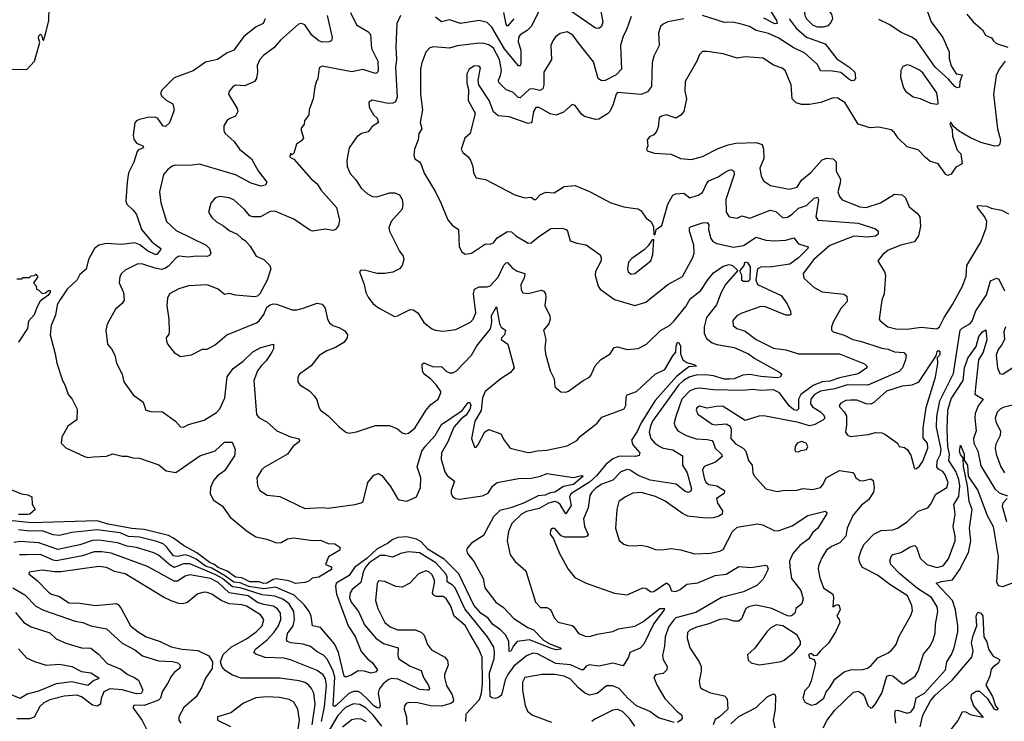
# Model space of a CAD drawing. Extents: x 1493970 to 1595317, y 729910 to 844791.
# Tile 87 of 256: x 1565783 to 1572044, y 775177 to 779639. Entities that reach past the tile are written whole.
import ezdxf

# ---------------------------------------------------------------- set-up
doc = ezdxf.new("R2010")
doc.units = 0

msp = doc.modelspace()

# ---------------------------------------------------------------- linework, layer by layer
at = {"layer": '0CON10XD'}
for points in [[(1569472.9, 779715), (1569490.9, 779625), (1569483.3, 779596.7), (1569465, 779582.5), (1569445, 779585.6), (1569175, 779774.4)], [(1565645, 779327.1), (1565827.2, 779322.8), (1565877.3, 779375), (1565910, 779495), (1565901.7, 779521.7), (1565905, 779536.2), (1565915, 779546.7), (1565921.7, 779541.7), (1565927.5, 779515), (1565935, 779507.5), (1565948.9, 779555), (1565967.5, 779635), (1565970.5, 779715)], [(1570514.1, 779765), (1570595.8, 779635), (1570599.2, 779615), (1570585, 779613.3), (1570515, 779649.9)], [(1570895, 779593.9), (1570925, 779602.5), (1570941.1, 779618.9), (1570953.9, 779646.1), (1570947.5, 779675), (1570925, 779701.2), (1570882.5, 779725), (1570835, 779732.7), (1570806.4, 779723.6), (1570773.1, 779685), (1570774.5, 779665), (1570786.7, 779645), (1570825.8, 779605), (1570855, 779594.6), (1570895, 779593.9)], [(1567886.1, 779685), (1567925, 779606.5), (1567997.1, 779565), (1568014.4, 779545), (1568019.6, 779455), (1568060.7, 779375), (1568062.9, 779315), (1568055, 779301.4), (1568045, 779297.5), (1567965, 779321.6), (1567895, 779307.7), (1567705, 779344), (1567687.5, 779332.5), (1567677.5, 779265), (1567668.1, 779241.9), (1567658.3, 779211.7), (1567648.9, 779135), (1567624.2, 779065), (1567621.2, 779035), (1567593.3, 778995), (1567591.2, 778975), (1567570, 778945), (1567587.8, 778885), (1567575, 778868.6), (1567542.5, 778847.5), (1567525, 778790), (1567515, 778780), (1567505, 778790), (1567500, 778765), (1567525, 778752.5), (1567635, 778626.2), (1567674, 778595), (1567698, 778558), (1567797.5, 778445), (1567816.7, 778365), (1567809.5, 778330.5), (1567791.2, 778305), (1567775, 778298.1), (1567725, 778306.4), (1567645, 778294.6), (1567625, 778302.3), (1567525, 778370.4), (1567405, 778422.1), (1567375, 778418.5), (1567314.7, 778385.3), (1567265, 778384.6), (1567245, 778392.5), (1567212.2, 778432.2), (1567145, 778493.1), (1567115, 778505.6), (1567055.7, 778514.3), (1567025, 778505.8), (1566997, 778473), (1566982.9, 778415), (1567005, 778381.2), (1567033.9, 778353.9), (1567079.1, 778329.1), (1567115, 778297.5), (1567165.7, 778275.7), (1567195, 778246.7), (1567215.7, 778235.7), (1567249.1, 778199.1), (1567287.1, 778135), (1567334.6, 778114.6), (1567373.8, 778075), (1567379.2, 778055), (1567356.9, 777983.1), (1567310, 777895), (1567295, 777880), (1567275, 777876.2), (1567155, 777887.5), (1567115, 777898.5), (1567085, 777890.9), (1567045, 777925.6), (1566975, 777952.5), (1566855, 777945.6), (1566795, 777928.1), (1566735, 777896.2), (1566722.1, 777867.9), (1566717.5, 777822.5), (1566730.8, 777735), (1566733.8, 777655), (1566730.7, 777639.3), (1566714, 777615), (1566716.2, 777595), (1566724.2, 777574.2), (1566765, 777523.3), (1566805, 777497.5), (1566875, 777508), (1566945, 777543.8), (1566975, 777544.2), (1567025, 777571.9), (1567100, 777635), (1567288.3, 777711.7), (1567305.3, 777724.7), (1567334.2, 777765), (1567355, 777810), (1567374.3, 777825.7), (1567395, 777832.5), (1567415, 777830.8), (1567515, 777794.4), (1567545, 777794.4), (1567585, 777804.4), (1567675, 777837.1), (1567705, 777829.2), (1567725.8, 777805), (1567739.4, 777735), (1567752.2, 777712.2), (1567773.9, 777693.9), (1567811.7, 777681.7), (1567850, 777660), (1567867.5, 777635), (1567864.3, 777615), (1567843.8, 777586.2), (1567790, 777555), (1567735, 777532.5), (1567686.4, 777503.6), (1567635, 777436.7), (1567561.2, 777385), (1567550.8, 777365), (1567551.2, 777335), (1567565, 777316.7), (1567625, 777278), (1567655, 777246.2), (1567671.7, 777221.7), (1567684.4, 777174.4), (1567696.2, 777155), (1567745, 777118.8), (1567815, 777048.8), (1567855.9, 777015.9), (1567875, 777008.8), (1567925, 777017.1), (1568045, 777058.1), (1568135, 777057.5), (1568185, 777037.1), (1568215, 777012), (1568235, 777005.8), (1568255, 777009.2), (1568295, 777040.6), (1568365, 777154), (1568397.6, 777192.4), (1568444, 777225), (1568461.2, 777265), (1568460.8, 777275), (1568432.1, 777315), (1568395.6, 777355.6), (1568355.5, 777385), (1568343.6, 777403.6), (1568341.1, 777448.9), (1568355, 777455.8), (1568376.4, 777446.4), (1568415, 777430.4), (1568465, 777434.4), (1568495, 777403.5), (1568515, 777393.1), (1568537.6, 777392.4), (1568560.8, 777405), (1568655, 777506.5), (1568689.2, 777565), (1568777.3, 777672.7), (1568785.6, 777715), (1568783, 777757), (1568815, 777813.3), (1568834.7, 777705), (1568844.2, 777684.2), (1568871.8, 777665), (1568865.9, 777634.1), (1568846.2, 777615), (1568844, 777605), (1568887.5, 777575), (1568925.9, 777424.1), (1568904.4, 777395), (1568845, 777357.1), (1568743.5, 777275), (1568725.9, 777235), (1568716.8, 777153.2), (1568677.5, 777085), (1568665, 777020), (1568656.1, 776976.1), (1568675, 776920), (1568685, 776920), (1568695, 776932.5), (1568741.2, 777018.8), (1568765, 777032), (1568842.5, 777005), (1568864.3, 776964.3), (1568902.5, 776915), (1569005, 776888), (1569025, 776886), (1569072.3, 776897.7), (1569135, 776901.2), (1569265, 776929.5), (1569325, 776963.5), (1569349.5, 776990.5), (1569455, 777073.3), (1569485, 777111.5), (1569625.9, 777164.1), (1569637.3, 777185), (1569639.3, 777240.7), (1569645, 777254), (1569705, 777274.6), (1569824.4, 777385), (1569885, 777414.4), (1569935, 777501.2), (1569955.6, 777525), (1569956.3, 777563.7), (1569965, 777588.8), (1569975, 777583.8), (1569984.5, 777564.5), (1569985.6, 777515), (1569998.8, 777475), (1570025, 777459.2), (1570076.7, 777445), (1570086.7, 777435), (1570038, 777432), (1569959.5, 777370.5), (1569822.5, 777217.5), (1569734.2, 777075.8), (1569709.1, 777020.9), (1569673.4, 776965), (1569682, 776935), (1569725.5, 776885), (1569721.7, 776868.3), (1569698.5, 776861.5), (1569596.2, 776863.8), (1569555, 776846.6), (1569510.1, 776809.9), (1569450.9, 776739.1), (1569405, 776698.8), (1569286.9, 776623.1), (1569279.1, 776605), (1569289.9, 776549.9), (1569255, 776495.6), (1569220.4, 776555), (1569205, 776568.5), (1569185, 776575.2), (1569145.2, 776564.8), (1569085, 776531.3), (1569005, 776511), (1568972.9, 776495), (1568912.5, 776435), (1568890, 776385), (1568881.8, 776325), (1568900.6, 776235), (1568932.4, 776192.4), (1569001.2, 776135), (1569062.5, 775935), (1569095, 775900), (1569135, 775900.4), (1569159, 775889), (1569183.4, 775833.4), (1569206.9, 775806.9), (1569295.3, 775785.3), (1569307.2, 775777.2), (1569335.3, 775735.3), (1569385, 775716.7), (1569415, 775718), (1569455, 775732.1), (1569555, 775747.8), (1569591.2, 775765), (1569695, 775781.9), (1569745, 775808.8), (1569852.5, 775895), (1569882, 775895), (1569881.1, 775885), (1569815, 775800), (1569751.9, 775668.1), (1569728.7, 775641.3), (1569663.2, 775615), (1569654.7, 775585), (1569619.4, 775530.6), (1569555, 775545.8), (1569465, 775526.6), (1569404.8, 775535.2), (1569385, 775527.3), (1569365.8, 775505), (1569355, 775504.7), (1569285, 775535.2), (1569191.5, 775545), (1569075, 775606.3), (1569045, 775609.5), (1569005, 775593.5), (1568925, 775527.1), (1568887, 775475), (1568869.7, 775440.3), (1568845.8, 775344.2), (1568829.9, 775330.1), (1568807.5, 775322.5), (1568785.2, 775325.2), (1568774.6, 775334.6), (1568770.9, 775485), (1568799.1, 775575), (1568802.5, 775615), (1568797.8, 775647.8), (1568757.5, 775715), (1568612.3, 775892.3), (1568550.9, 776025), (1568535, 776043.8), (1568501.6, 776065), (1568500.6, 776095), (1568492, 776115), (1568429.8, 776185), (1568325, 776248.4), (1568255, 776255.3), (1568205, 776243.3), (1568155, 776220), (1568105, 776231.7), (1568075, 776231), (1568005.6, 776185), (1567982, 776158), (1567965.9, 776125), (1567951, 776059), (1567897.7, 776015), (1567883.5, 775995), (1567879.7, 775965), (1567889.7, 775935), (1567937.7, 775875), (1567975, 775791.2), (1568046.4, 775706.4), (1568095, 775672.2), (1568190, 775645), (1568186.2, 775595), (1568194.5, 775575), (1568265, 775526.6), (1568335, 775499.5), (1568350.3, 775455), (1568382.9, 775405), (1568388.9, 775385), (1568384.4, 775375.6), (1568376, 775374), (1568325, 775380.2), (1568188.8, 775445), (1568145, 775449.5), (1568125, 775441.1), (1568093.3, 775415), (1568068.3, 775381.7), (1568061.9, 775355), (1568073.8, 775275), (1568069.3, 775260.7), (1568055, 775261.8), (1568035, 775274.5), (1567996.5, 775315), (1567955, 775356.7), (1567935, 775365.6), (1567905, 775366.9), (1567875, 775353.4), (1567795, 775277), (1567785, 775271), (1567775, 775274.4), (1567786.7, 775456.7), (1567776.7, 775496.7), (1567739.9, 775569.9), (1567715, 775597.5), (1567675, 775618.5), (1567632.8, 775652.8), (1567585, 775667.4), (1567507.5, 775675), (1567485.5, 775685), (1567478.8, 775695), (1567486.2, 775735), (1567520.8, 775785), (1567531.1, 775825), (1567526.4, 775875), (1567495.7, 775925), (1567455, 775953.5), (1567405, 775973), (1567325, 775981), (1567185, 776026.2), (1567135, 776031.6), (1567071.9, 776085), (1567029.4, 776109.4), (1566865, 776178.8), (1566825, 776179.2), (1566765, 776156.1), (1566739.6, 776169.6), (1566665, 776233.8), (1566635, 776248.7), (1566525, 776281.9), (1566465, 776291), (1566405, 776311.7), (1566285, 776329.7), (1566245, 776326), (1566165, 776298.5), (1566025, 776269), (1565905, 776311.3), (1565785, 776319.6), (1565745.5, 776314.5)], [(1567738.2, 779665), (1567770, 779525), (1567765.6, 779504.4), (1567747.5, 779497.5), (1567705, 779496.2), (1567685, 779504.6), (1567640.8, 779540.8), (1567595, 779606.5), (1567575, 779614.5), (1567555, 779610), (1567440.8, 779509.2), (1567399.4, 779460.6), (1567335, 779414.2), (1567310, 779385), (1567292.7, 779347.3), (1567295.6, 779305), (1567288.6, 779265), (1567275, 779246), (1567215, 779218.8), (1567155, 779222.5), (1567135, 779210), (1567113.8, 779185), (1567110, 779165), (1567166, 779075), (1567169.2, 779055), (1567154.5, 779025.5), (1567115, 779008.2), (1567099.5, 778995), (1567080.6, 778965), (1567080, 778935), (1567089.2, 778915), (1567145.4, 778865.4), (1567181.1, 778815), (1567256.4, 778755), (1567298.3, 778678.3), (1567353.3, 778605), (1567345, 778587.5), (1567315, 778580), (1567255, 778599.5), (1567155, 778652.2), (1566925, 778720.7), (1566865, 778710.8), (1566775, 778713.5), (1566752.7, 778707.3), (1566722, 778685), (1566697.5, 778655), (1566671.9, 778545), (1566679.5, 778475), (1566716.5, 778355), (1566778.3, 778298.3), (1566968.9, 778205), (1566990, 778185), (1566997.1, 778155), (1566990, 778140), (1566975, 778132.9), (1566905, 778136), (1566855, 778127.9), (1566795, 778135.3), (1566775, 778122.9), (1566729.2, 778070.8), (1566705, 778056.4), (1566685, 778051.1), (1566645, 778059.1), (1566565, 778085.3), (1566533.9, 778086.1), (1566452.8, 778047.2), (1566429.2, 778025), (1566419.4, 778005), (1566414.5, 777965), (1566442.5, 777905), (1566447.9, 777855), (1566435, 777834), (1566391.7, 777798.3), (1566338.3, 777701.7), (1566330, 777665), (1566340, 777575), (1566365.7, 777545), (1566387.8, 777505), (1566398.1, 777455), (1566433.3, 777385), (1566445.7, 777335), (1566505, 777253.8), (1566566.8, 777206.8), (1566585, 777156.7), (1566616.4, 777146.4), (1566690, 777145), (1566773.3, 777085), (1566805, 777048.8), (1566825, 777048), (1566855, 777064.4), (1566955, 777091.4), (1567035, 777140), (1567056.1, 777165), (1567087.8, 777235), (1567102.6, 777367.4), (1567139.1, 777420.9), (1567203, 777467), (1567265, 777526.5), (1567316.2, 777555), (1567396.4, 777576.4), (1567395.9, 777545.9), (1567386.9, 777525), (1567350.5, 777469.5), (1567319.4, 777440.6), (1567294.8, 777405.2), (1567270.7, 777345), (1567288.9, 777128.9), (1567305, 777106.9), (1567355, 777082.5), (1567418, 777025), (1567505, 776986.4), (1567553.3, 776975), (1567560.8, 776965), (1567559.2, 776955), (1567522.5, 776927.5), (1567485, 776875.6), (1567338.1, 776791.9), (1567320, 776775), (1567291.2, 776725), (1567293.8, 776675), (1567308.8, 776645), (1567355.9, 776615.9), (1567436.9, 776606.9), (1567595, 776530.8), (1567705, 776536.7), (1567745, 776533.1), (1567914.5, 776555.5), (1567955, 776566), (1567966, 776575), (1567995.8, 776695), (1568035, 776742.5), (1568065, 776752.5), (1568085, 776740.8), (1568139.8, 776669.8), (1568185, 776593.8), (1568195.9, 776585.9), (1568245, 776577.5), (1568305, 776604.3), (1568331.2, 776665), (1568334.1, 776725), (1568309.5, 776795), (1568340.2, 776895), (1568360.8, 776925), (1568424.5, 776995), (1568464.8, 777065.2), (1568597.2, 777152.8), (1568635, 777203.8), (1568645, 777204), (1568651.2, 777185), (1568645, 777161.5), (1568620.8, 777125), (1568590, 777100), (1568542.9, 777047.1), (1568504.4, 776955), (1568464.8, 776885), (1568463.3, 776845), (1568485, 776764.2), (1568500.9, 776740.9), (1568547.5, 776705), (1568525.6, 776645), (1568525.6, 776625), (1568535, 776607.5), (1568553, 776593), (1568579.1, 776589.1), (1568725, 776610), (1568761.9, 776628.1), (1568788.6, 776671.4), (1568819.2, 776695), (1568955, 776720.4), (1569035.8, 776724.2), (1569095, 776735.9), (1569135, 776752.4), (1569305, 776727.5), (1569355, 776740.8), (1569365.6, 776735), (1569305, 776684), (1569240.2, 776669.8), (1569185, 776635.2), (1569155, 776630.5), (1569125, 776614.7), (1569078.6, 776611.4), (1568986.9, 776565), (1568905, 776534.5), (1568835, 776516.7), (1568795, 776477.9), (1568731.7, 776358.3), (1568655, 776310.6), (1568629.6, 776280.4), (1568623.6, 776265), (1568629.6, 776245), (1568671.7, 776191.7), (1568730, 776085), (1568740, 776025), (1568810.5, 775935)], [(1568203.1, 779665), (1568180.6, 779615), (1568174.6, 779465), (1568179.7, 779385), (1568171.6, 779335), (1568183.5, 779146.5), (1568172.4, 779117.6), (1568155, 779108.9), (1568125, 779106.6), (1568025, 779128), (1568003.3, 779115), (1568005, 779082.5), (1568033.3, 779035), (1568055, 779013.3), (1568064, 778985), (1568025, 778959.2), (1567998.1, 778925), (1567955.5, 778914.5), (1567926.7, 778895), (1567877.5, 778825), (1567862, 778745), (1567864.2, 778705), (1567885, 778661.2), (1567920.9, 778620.9), (1567955, 778568.6), (1567995, 778531.4), (1568025.5, 778515.5), (1568053.6, 778513.6), (1568135, 778537.9), (1568168, 778538), (1568197.5, 778525), (1568214, 778495), (1568219.2, 778465), (1568214, 778435), (1568144.2, 778355), (1568130, 778315), (1568134, 778295), (1568197.2, 778167.2), (1568221.9, 778135), (1568224.3, 778115), (1568214, 778075), (1568198.8, 778055), (1568155, 778034.3), (1568104.4, 778025.6), (1568055, 778024.4), (1567974.1, 778045.9), (1567950, 778045), (1567942.5, 778035), (1567972.9, 777955), (1567984.3, 777905), (1567997.5, 777875), (1568028, 777835), (1568065, 777805.8), (1568165, 777752), (1568185, 777756), (1568265, 777796), (1568285, 777793.8), (1568315, 777773.8), (1568353, 777713), (1568401.2, 777675), (1568425, 777664.4), (1568475, 777657.8), (1568555, 777668.1), (1568649.2, 777715), (1568666.7, 777735), (1568682.5, 777775), (1568667.6, 777895), (1568674.8, 777925.2), (1568705, 777940.4), (1568755, 777940), (1568775, 777945.5), (1568825, 778001.8), (1568861.9, 778078.1), (1568875, 778092.9), (1568885, 778095.8), (1568915, 778061.8), (1568945, 778039.6), (1568993.8, 778025), (1568989.6, 777995), (1568968.8, 777955), (1568970.4, 777920.4), (1568981.8, 777901.8), (1569015, 777898.5), (1569098.6, 777918.6), (1569115, 777913.3), (1569125.8, 777895.8), (1569129.2, 777875), (1569121.5, 777821.5), (1569154.3, 777755), (1569156.9, 777735), (1569147.5, 777705), (1569114, 777665), (1569127.5, 777605), (1569122.5, 777555), (1569126, 777515), (1569156.2, 777405), (1569181.2, 777355), (1569186.2, 777305), (1569223, 777273), (1569255, 777270), (1569272.7, 777277.3), (1569365.6, 777344.4), (1569405, 777365.8), (1569414.5, 777375.5), (1569441.9, 777438.1), (1569475, 777475.7), (1569538, 777515), (1569562.5, 777555), (1569585, 777559.4), (1569645, 777542.2), (1569715, 777547.3), (1569767.5, 777575), (1569857.3, 777662.7), (1569915, 777694.5), (1569945, 777722.9), (1570018.5, 777815), (1570047.1, 777862.9), (1570114.1, 777915.9), (1570157.8, 777985), (1570195, 778028.8), (1570255, 778072), (1570295, 778082.5), (1570315, 778075.6), (1570348.8, 778045), (1570270.4, 777955), (1570243.2, 777905), (1570213.2, 777825), (1570150.5, 777745), (1570134.7, 777685), (1570134.7, 777644.7), (1570151, 777611), (1570185, 777583.3), (1570215, 777572.4), (1570325, 777553.5), (1570417.3, 777515), (1570456.8, 777485), (1570609.6, 777399.6), (1570628, 777385), (1570619.2, 777365), (1570598.4, 777361.6), (1570495, 777370), (1570425, 777383.5), (1570382, 777378), (1570325, 777356), (1570295, 777351.9), (1570265, 777353.2), (1570195.1, 777375.1), (1570145, 777380), (1570085, 777377.9), (1570045, 777368.2), (1570003.8, 777345), (1569972.6, 777315), (1569806.3, 777085), (1569793.2, 777055), (1569786.1, 777015), (1569796.4, 776975), (1569822.2, 776945), (1569853.8, 776923.8), (1569875, 776914.1), (1569935, 776904.1), (1569997.5, 776865), (1569997.6, 776805), (1570026.6, 776756.6)], [(1569670.9, 779659.1), (1569641.1, 779575), (1569619.5, 779535), (1569603.6, 779475), (1569610.5, 779325), (1569575, 779289.5), (1569505, 779251.5), (1569481.3, 779251.3), (1569461.1, 779265), (1569430.5, 779370.5), (1569333.7, 779493.7), (1569300.9, 779540.9), (1569265, 779561.2), (1569218.9, 779551.1), (1569190.7, 779529.3), (1569172.5, 779505), (1569160.5, 779475), (1569164, 779385), (1569115.5, 779304.5), (1569115.4, 779224.6), (1569110, 779200), (1569091.1, 779188.9), (1569045, 779200), (1569025, 779198.1), (1568965, 779141.8), (1568953.1, 779145), (1568918.8, 779178.8), (1568875, 779193.3), (1568830, 779240), (1568826.8, 779255), (1568840.7, 779285), (1568845.9, 779315), (1568832.7, 779385), (1568795, 779457.5), (1568765, 779479.8), (1568735, 779488.6), (1568705, 779490), (1568565, 779472.7), (1568515, 779458.8), (1568414.3, 779465.7), (1568390.3, 779459.7), (1568365, 779432), (1568339.2, 779365), (1568332, 779325), (1568330.7, 779250.7), (1568330.7, 779165), (1568344.7, 779065), (1568329.1, 778985), (1568340.8, 778945), (1568320, 778915), (1568317.1, 778875), (1568294, 778815), (1568288.8, 778775), (1568296.2, 778755), (1568325, 778734.3), (1568335, 778719.2), (1568355, 778664), (1568425.7, 778545), (1568460, 778475), (1568505.6, 778365.6), (1568533, 778333), (1568572, 778305), (1568578, 778195), (1568595, 778162.5), (1568615, 778147.5), (1568655, 778153.3), (1568745, 778213.8), (1568775, 778212), (1568795, 778220), (1568818.2, 778251.8), (1568885, 778292.3), (1568909.3, 778289.3), (1568937.1, 778265), (1569015, 778218.9), (1569035, 778219.4), (1569081.8, 778258.2), (1569159.8, 778310.2), (1569233, 778313), (1569256.7, 778305), (1569265.8, 778295), (1569283.4, 778233.4), (1569325, 778217.8), (1569385, 778208.1), (1569474.2, 778144.2), (1569480.8, 778125), (1569479.4, 778105), (1569445, 778036.7), (1569441.9, 778015), (1569460.6, 777945), (1569474, 777925), (1569565, 777859.5), (1569695, 777820.6), (1569765, 777842.1), (1569905, 777954.3), (1569998, 778005), (1570062.6, 778127.4), (1570071.5, 778155), (1570068.6, 778205), (1570041.1, 778295), (1570042.2, 778315), (1570048.7, 778321.3), (1570125, 778347.9), (1570155, 778350), (1570164.4, 778335), (1570162.2, 778305), (1570177.7, 778247.7), (1570189.3, 778229.3), (1570216, 778216), (1570321.5, 778191.5), (1570385, 778202.2), (1570465, 778255.4), (1570527.7, 778237.7), (1570585, 778231.8), (1570653.8, 778236.2), (1570705, 778251.8), (1570735, 778213.5), (1570795.6, 778195.6), (1570794, 778185), (1570735, 778124.7), (1570679.1, 778085), (1570565, 778066.7), (1570495, 778066.3), (1570475, 778054.6), (1570464.5, 777985), (1570474.6, 777955), (1570624.3, 777885), (1570663.1, 777833.1), (1570684.2, 777785), (1570686, 777765), (1570680, 777760), (1570655, 777760.5), (1570525, 777814), (1570495.4, 777814.6), (1570375, 777772.7), (1570342.5, 777755), (1570317.8, 777725), (1570320, 777695), (1570342, 777675), (1570395, 777658.9), (1570465, 777605.6), (1570575, 777550), (1570655, 777538.8), (1570735, 777513.5), (1570995, 777513.5), (1571155, 777450.8), (1571170, 777435), (1571170, 777425), (1571113.6, 777386.4), (1570995, 777361.5), (1570935, 777340.6), (1570885.8, 777335.8), (1570827.9, 777312.1), (1570749.2, 777255), (1570734.4, 777225), (1570735.3, 777165), (1570725, 777154.7), (1570705, 777158.7), (1570675, 777182.8), (1570615, 777265.4), (1570575, 777284.8), (1570495, 777280.3), (1570445, 777287.5), (1570378.5, 777281.5), (1570195, 777285.8), (1570105, 777295.8), (1570075, 777292.5), (1570045, 777279.7), (1569993.6, 777225), (1569954.6, 777115), (1569944.4, 777075), (1569947.8, 777055), (1569967.5, 777025), (1570020, 776995), (1570083.5, 776973.5), (1570155, 776970.2), (1570183.1, 776963.1), (1570192.7, 776952.7), (1570205, 776914.3), (1570244.5, 776875), (1570249.2, 776860.8), (1570208.2, 776825), (1570135, 776797.1), (1570124.7, 776775), (1570137.3, 776715), (1570147.7, 776695), (1570165, 776683.3), (1570215, 776674.8), (1570263.6, 776645), (1570261.5, 776625), (1570214.6, 776595), (1570220.8, 776565), (1570251.8, 776515), (1570249.1, 776495), (1570229.2, 776480.8), (1570195, 776471.2), (1570145, 776469.5), (1570032.3, 776482.3), (1569997.9, 776497.9), (1569887.6, 776577.6), (1569825.8, 776605.8), (1569735, 776632.5), (1569681.7, 776628.3), (1569635, 776605.6), (1569592, 776575), (1569579.2, 776525), (1569571.4, 776405), (1569595, 776326.7), (1569625, 776304), (1569650, 776295), (1569695, 776292.2), (1569735, 776297.5), (1569775, 776288.9), (1569825, 776270), (1569865, 776267.5), (1569925, 776275.6), (1569985, 776266.9), (1570075, 776243.1), (1570175, 776246.9), (1570235, 776258.9), (1570255, 776268.6), (1570314.5, 776385), (1570345, 776411.5), (1570475, 776433.6), (1570506.2, 776426.2), (1570579.5, 776389.5), (1570605, 776388), (1570695, 776420), (1570793.8, 776486.2), (1570905, 776514.2), (1570915.6, 776505.6), (1570914, 776495), (1570857.5, 776405), (1570825, 776375.4), (1570801.5, 776338.5), (1570744.4, 776295.6), (1570699.8, 776245), (1570678.3, 776195), (1570679.6, 776160.4), (1570691.2, 776085), (1570749.9, 776009.9), (1570764.6, 775955.4), (1570755.6, 775925), (1570717.5, 775895), (1570712, 775865), (1570697.8, 775852.2), (1570685, 775846.5), (1570665, 775848.6), (1570565, 775894.3), (1570465, 775914.6), (1570423.5, 775906.5), (1570400, 775895), (1570372, 775828), (1570355.8, 775814.2), (1570323.8, 775813.8), (1570275, 775828.2), (1570235, 775824.5), (1570164, 775796), (1570086, 775775), (1570043, 775757), (1570028.9, 775741.1), (1570026.7, 775705), (1570044.4, 775645), (1570102.7, 775555), (1570115.6, 775525), (1570115.6, 775495), (1570102.7, 775432.7), (1570109.2, 775395), (1570125, 775380.8), (1570175, 775358.8), (1570265, 775338.8), (1570280.7, 775320.7), (1570285.7, 775255), (1570232.9, 775205), (1570205, 775189.4), (1570192.4, 775155)], [(1569085, 779696.2), (1569034.7, 779595), (1569009.4, 779570.6), (1568965, 779543.1), (1568954.6, 779525), (1568952.6, 779497.4), (1568970, 779445), (1568969.8, 779360.2), (1568965, 779346), (1568955, 779345.6), (1568864.7, 779454.7), (1568785, 779591.9), (1568755, 779622.2), (1568705, 779634.2), (1568585, 779615.5), (1568515, 779637.3), (1568465, 779624.5), (1568427.5, 779655)], [(1568924.7, 779645), (1568885, 779598), (1568875, 779610), (1568861.6, 779685)], [(1570675.6, 779645), (1570719.3, 779585), (1570785, 779527.6), (1570903.6, 779485), (1570979.6, 779389.6), (1571062.5, 779335), (1571092.5, 779305), (1571097.1, 779265), (1571087.8, 779252.2), (1571075, 779250), (1571055, 779260), (1571005, 779302.7), (1570951.7, 779311.7), (1570875, 779314), (1570855.5, 779355), (1570775, 779426.1), (1570701.5, 779461.5), (1570605, 779524.2), (1570545, 779552.1), (1570465, 779570.9), (1570423.8, 779595), (1570365, 779613.3), (1570315, 779622.9), (1570265, 779620.5), (1570125, 779665.6)], [(1571552.5, 779695), (1571577.9, 779625), (1571652.7, 779525), (1571693.8, 779435), (1571692.6, 779392.6), (1571706.2, 779345), (1571738.1, 779295), (1571775, 779287.5), (1571760.5, 779245), (1571759.2, 779210.8), (1571745, 779206.2), (1571730, 779215), (1571689.9, 779259.9), (1571605, 779337.5), (1571485, 779507.5), (1571455, 779528.1), (1571388.4, 779558.4), (1571315, 779606.6), (1571245, 779639.6)], [(1571805.7, 779675), (1571846, 779625), (1571904.2, 779574.2), (1571925, 779541.2), (1571962.9, 779522.9), (1571974.6, 779504.6)], [(1567343.3, 779645), (1567331.2, 779615), (1567287.1, 779592.9), (1567208.5, 779531.5), (1567144.3, 779445), (1567102.3, 779427.7), (1567040, 779385), (1566965, 779369.3), (1566885.2, 779314.8), (1566765, 779268.8), (1566687.9, 779192.1), (1566677.5, 779175), (1566684.2, 779155), (1566715, 779126.9), (1566756, 779105), (1566763.8, 779065), (1566757.5, 779047.5), (1566735, 778982.5), (1566709.2, 778960.8), (1566695, 778962), (1566660.3, 779010.3), (1566645, 779020), (1566595, 779017.1), (1566545, 779004), (1566525, 778995.8), (1566515, 778983.8), (1566504.7, 778905.3), (1566508.5, 778878.5), (1566524.4, 778854.4), (1566566.2, 778836.2), (1566570, 778825), (1566538.3, 778811.7), (1566529.1, 778800.9), (1566507.6, 778732.4), (1566475.5, 778665), (1566465.3, 778605), (1566458.1, 778485), (1566463.3, 778465), (1566505, 778428.5), (1566525, 778400.6), (1566557.7, 778305), (1566625, 778224.4), (1566680, 778185), (1566677.8, 778175), (1566655, 778146.5), (1566645, 778145.4), (1566595, 778169.2), (1566546.3, 778206.3), (1566515, 778219.8), (1566430.3, 778209.7), (1566333.9, 778216.1), (1566285, 778205.4), (1566259.1, 778185), (1566220, 778115), (1566205, 778051.5), (1566165, 778019.6), (1566147.9, 777985), (1566084.3, 777925), (1566036.8, 777855), (1566021.8, 777825), (1566009.6, 777760.4), (1565983.2, 777695), (1565975.8, 777635.8), (1566008.8, 777515), (1566018, 777455), (1566053.8, 777345), (1566071.7, 777311.7), (1566090, 777255), (1566116.7, 777225), (1566147, 777163), (1566146, 777095), (1566088, 777055), (1566050, 776985), (1566046.7, 776945), (1566075.8, 776915.8), (1566195, 776860.8), (1566215, 776854.4), (1566251.1, 776858.9)], [(1570005, 779643.8), (1569905, 779624.6), (1569875, 779611.5), (1569856.9, 779595), (1569844.5, 779555.5), (1569848.6, 779475), (1569815, 779408), (1569805, 779366.7), (1569800.6, 779215), (1569775, 779181.4), (1569734.3, 779164.3), (1569585, 779176.9), (1569574.7, 779165), (1569555.4, 779095), (1569535.3, 779054.7), (1569520.6, 779039.4), (1569465, 779006.9), (1569443.4, 779003.4), (1569375, 779024.3), (1569355, 779039.2), (1569315, 779093.8), (1569295, 779100), (1569240, 779050), (1569195, 779032.9), (1569155, 779040), (1569085, 779081.2), (1569065, 779080.5), (1569049.6, 779055), (1569040.3, 778989.7), (1569035, 778982.9), (1569015, 778980), (1568895, 779021.5), (1568825, 779026.7), (1568795, 779053.3), (1568767.1, 779125), (1568701.2, 779225), (1568697.1, 779255), (1568713.3, 779333.3), (1568705, 779343.3), (1568675, 779345.6), (1568640, 779325), (1568625.6, 779295), (1568625.8, 779235)], [(1571974.6, 779504.6), (1571995, 779487.1), (1572065.4, 779465.4)], [(1572048.6, 779375), (1572010.8, 779325), (1571992.9, 779285), (1571974.3, 779165), (1572000.5, 778945), (1572018.9, 778875), (1572015, 778848.8), (1572005, 778837.5), (1571984.2, 778835.8), (1571895, 778858.9), (1571825, 778888.9), (1571752.5, 778932.5), (1571720.5, 778960.5), (1571703.3, 778986.7), (1571697.5, 778975), (1571711.2, 778941.2), (1571715, 778897.5), (1571745, 778810), (1571767, 778787), (1571775, 778722.5), (1571735, 778700.8), (1571705, 778656.7), (1571685, 778648.8), (1571671.2, 778655), (1571622.3, 778722.3), (1571570.3, 778740.3), (1571543.4, 778763.4), (1571495, 778811.4), (1571425, 778831.4), (1571368.1, 778885), (1571343.7, 778923.7), (1571325, 778939.6), (1571245, 778955.3), (1571190.9, 778950.9), (1571115, 778975.7), (1571030.9, 779110.9), (1570985, 779140), (1570955, 779143.1), (1570877, 779113), (1570805, 779100.5), (1570755, 779099.1), (1570719.8, 779109.8), (1570695.6, 779135), (1570687.5, 779225), (1570650, 779315), (1570630.7, 779330.7), (1570575, 779349.4), (1570509.4, 779395), (1570395, 779403.2), (1570345, 779394.5), (1570255, 779422.5), (1570155, 779437.5), (1570125, 779436.2), (1570105, 779418.8), (1570088.6, 779375), (1570015, 779246.7), (1570012.5, 779185), (1570023.5, 779135), (1570005.6, 779054.4), (1569987.1, 779032.9), (1569955, 779013.1), (1569895, 779033.3), (1569863.8, 779026.2), (1569848.8, 779015), (1569842, 778955), (1569832.7, 778927.3), (1569815, 778906.7), (1569787.5, 778895), (1569773.3, 778875), (1569777, 778837), (1569767.5, 778815), (1569772.5, 778805), (1569819.3, 778789.3), (1569925, 778782.9), (1569985, 778756.9), (1570055, 778750.5), (1570125, 778769.5), (1570225, 778820.8), (1570287.1, 778842.9), (1570336.9, 778853.1), (1570465, 778858), (1570505, 778844.5), (1570512, 778815), (1570513.8, 778756.2), (1570488.9, 778695), (1570496.6, 778646.6), (1570512, 778615), (1570556, 778585), (1570675, 778561.4), (1570726.2, 778575), (1570755, 778619.4), (1570815, 778668.8), (1570885, 778748.5), (1570915, 778758.8), (1570955, 778753.5), (1570975.4, 778735), (1570974.6, 778675), (1571001.3, 778625), (1571000.9, 778599.1), (1570985.6, 778545), (1570996.2, 778515), (1571012.6, 778492.6), (1571125, 778448.8), (1571165, 778444.6), (1571255.8, 778475), (1571345, 778529.4), (1571395, 778526.2), (1571415, 778506.7), (1571438.3, 778448.3), (1571489.6, 778409.6), (1571507.5, 778385), (1571510.5, 778325), (1571497.5, 778265), (1571472.6, 778227.4), (1571385.2, 778204.8), (1571305, 778172.5), (1571270.8, 778145), (1571240, 778105), (1571282.5, 778035), (1571288.1, 778015), (1571278.9, 777895), (1571264.5, 777855), (1571248.1, 777735), (1571253.8, 777723.8), (1571302.5, 777685), (1571353, 777673), (1571425, 777670.4), (1571515, 777682.9), (1571615, 777673.8), (1571632.5, 777685), (1571660.8, 777745), (1571715, 777827.5), (1571778.2, 777945), (1571802, 778008), (1571805.6, 778075), (1571894.3, 778224.3), (1571927.5, 778315), (1571932.7, 778355), (1571918.1, 778388.1), (1571874.2, 778445), (1571873.6, 778456.4), (1571933, 778453), (1571960, 778440), (1572026.9, 778426.9), (1572071.2, 778405)], [(1571615, 779102), (1571622.5, 779105), (1571623.3, 779115), (1571615.7, 779175), (1571525, 779300.5), (1571505, 779318.2), (1571445, 779348.6), (1571425, 779352), (1571398.3, 779341.7), (1571386, 779315), (1571383.2, 779273.2), (1571401.9, 779205), (1571415, 779184.2), (1571465, 779148.1), (1571508.8, 779138.8), (1571575, 779108), (1571615, 779102)], [(1568625.8, 779235), (1568636.7, 779195), (1568634.3, 779124.3), (1568678.8, 779045), (1568646.7, 778915), (1568614.2, 778885), (1568590, 778815), (1568600, 778795), (1568635, 778766), (1568649.2, 778745), (1568664.3, 778705), (1568667.5, 778665), (1568685, 778634), (1568745, 778622.2), (1568932, 778525), (1568995, 778505.6), (1569035, 778510), (1569055, 778496), (1569065, 778496), (1569095, 778527.5), (1569127.7, 778542.3), (1569181.2, 778538.8), (1569245, 778579.2), (1569315, 778584.2), (1569405, 778547.1), (1569542.5, 778475), (1569625, 778449.2), (1569681.4, 778441.4), (1569715, 778435.8), (1569734.3, 778424.3), (1569767, 778377), (1569796.1, 778356.1), (1569813, 778323), (1569815, 778270), (1569825, 778280), (1569830, 778305), (1569865, 778330), (1569904.4, 778465), (1569935, 778522.9), (1569955, 778531.1), (1570005, 778536.7), (1570045, 778505.8), (1570097.2, 778522.8), (1570125, 778540), (1570151.2, 778598.8), (1570164.8, 778615.2), (1570225, 778639.7), (1570275, 778674.5), (1570305, 778685.7), (1570323.8, 778675), (1570325.6, 778655), (1570273.4, 778495), (1570274, 778414), (1570294.5, 778384.5), (1570345, 778377.5), (1570375, 778391.4), (1570425, 778377.3), (1570555, 778428.2), (1570590.2, 778420.2), (1570635, 778379.2), (1570665, 778383.5), (1570695, 778401.5), (1570735, 778440.9), (1570785, 778457.7), (1570835, 778503.8), (1570855, 778511.1), (1570863.1, 778493.1), (1570846.1, 778386.1), (1570857.5, 778365), (1571115, 778344.2), (1571225, 778308.5), (1571242.5, 778295), (1571242.5, 778275), (1571225, 778262.7), (1571175, 778255.4), (1571087.8, 778262.2), (1570935, 778203.9), (1570833.5, 778115), (1570765.6, 778025), (1570769.2, 777995), (1570833.8, 777935), (1570885, 777909.1), (1571024.3, 777894.3), (1571041.4, 777881.4), (1571045, 777847.5), (1571005, 777802), (1570955.8, 777715), (1570944, 777685), (1570945, 777663.8), (1570955, 777654.3), (1571025, 777632.9), (1571080, 777605), (1571135, 777593.5), (1571265, 777549.4), (1571305, 777543.9), (1571345, 777526.8), (1571405, 777522.2), (1571419.4, 777505), (1571415.4, 777475.4), (1571396, 777425), (1571375, 777401.2), (1571175, 777314.3), (1571045, 777317.4), (1570965, 777292.3), (1570875, 777277), (1570836.3, 777255), (1570814.3, 777225), (1570811.9, 777195), (1570825, 777177.6), (1570875, 777145.9), (1570896.1, 777125), (1570902.1, 777105), (1570888.7, 777091.3), (1570835, 777061.5), (1570805, 777056.2), (1570735, 777077.6), (1570515, 777119.2), (1570483, 777117), (1570395, 777089.5), (1570255, 777178.8), (1570225, 777181.8), (1570155, 777167.8), (1570105, 777181.1), (1570088.9, 777171.1), (1570084.6, 777155), (1570095, 777129.4), (1570185, 777067.1), (1570205, 777061.8), (1570275, 777068.2), (1570301.5, 777055), (1570307.8, 777035), (1570305.3, 776975), (1570335, 776941.2), (1570382.5, 776915), (1570401.1, 776895), (1570417.5, 776835), (1570440, 776805), (1570445.4, 776755.4), (1570455.5, 776735.5), (1570526.4, 776656.4), (1570598.7, 776638.7), (1570635, 776645.5), (1570725, 776647.8), (1570765, 776657.8), (1570825, 776650.4), (1570875, 776663.3), (1570889.8, 776680.2), (1570910.6, 776725), (1570995, 776771.5), (1571080, 776760), (1571087.5, 776755), (1571099.4, 776725), (1571125, 776709.1), (1571145, 776705.5), (1571195, 776720), (1571209.1, 776709.1), (1571215.3, 776665), (1571211.2, 776635), (1571179.4, 776585), (1571135, 776551.9), (1571080.5, 776485), (1571044.4, 776405), (1571035, 776354), (1570998, 776312), (1570945, 776289.5), (1570912.5, 776265), (1570882.4, 776217.6), (1570862.5, 776165), (1570860, 776145), (1570870.2, 776090.2), (1570895, 776026.7), (1570952.9, 775985), (1570958.5, 775965), (1570952.5, 775905), (1570970, 775915), (1570985, 775918.8), (1570994.2, 775914.2), (1571000.6, 775885), (1570978.8, 775845), (1570994.3, 775825), (1570998.6, 775805), (1570970.8, 775745), (1570926.8, 775673.2), (1570874.1, 775625.9), (1570850, 775595), (1570833, 775593), (1570815, 775607.5), (1570798.3, 775601.7), (1570805, 775580), (1570835, 775570), (1570842.5, 775545), (1570815.7, 775435), (1570800.9, 775399.1), (1570775, 775373.3), (1570763.1, 775325), (1570775, 775298), (1570815, 775279.2), (1570845, 775285.8), (1570896, 775325), (1570910.8, 775365), (1570935, 775391.2), (1570965.8, 775445), (1571025, 775490.6), (1571065, 775503.6), (1571145, 775506.5), (1571173.8, 775515), (1571195, 775529.4), (1571240.2, 775579.8), (1571305, 775611.8), (1571329.5, 775630.5), (1571356.5, 775665), (1571372.1, 775715), (1571450.2, 775849.8), (1571458.9, 775881.1), (1571455, 775913.8), (1571429.2, 775975), (1571315, 776046.4), (1571236.6, 776106.6), (1571141.8, 776155), (1571124.5, 776185), (1571118.9, 776215), (1571132.9, 776265), (1571154.5, 776305.5), (1571213.7, 776366.3), (1571260.1, 776389.9), (1571335, 776394.5), (1571365, 776405.6), (1571425.7, 776445), (1571496.4, 776513.6), (1571558, 776535), (1571575, 776556), (1571608, 776622), (1571678.2, 776665), (1571686.4, 776695), (1571666.8, 776745), (1571653.8, 776765), (1571625, 776779.8), (1571614.1, 776795), (1571616.4, 776833.6), (1571637.9, 776875), (1571642.8, 776905), (1571611.6, 777048.4), (1571614.8, 777115), (1571633.6, 777215), (1571720.5, 777389.5), (1571764.1, 777665), (1571775, 777677.7), (1571824.5, 777705), (1571838.5, 777721.5), (1571862.5, 777787.5), (1571930.8, 777889.2), (1571955, 777978), (1571993.9, 777996.1), (1572008.3, 777988.3), (1572044.7, 777914.7)], [(1569670.3, 778020.3), (1569695, 778024.2), (1569796.9, 778105), (1569808.6, 778145), (1569815, 778240), (1569805, 778240), (1569779.3, 778200.7), (1569753.9, 778176.1), (1569675, 778120.8), (1569655, 778096.2), (1569646.9, 778055), (1569652.5, 778035), (1569670.3, 778020.3)], [(1570415, 777973.1), (1570385, 777973.2), (1570375, 777979.6), (1570375.3, 778015), (1570364, 778036), (1570363.3, 778045), (1570388.4, 778071.6), (1570395, 778100), (1570410, 778095), (1570426.8, 778066.8), (1570426.3, 777985), (1570415, 777973.1)], [(1565765, 777990), (1565795, 777990), (1565805, 778000), (1565845, 778000), (1565855, 778010), (1565877.5, 778012.5), (1565885, 778020), (1565897, 778003), (1565870, 777965), (1565887, 777947), (1565890, 777925), (1565905, 777920), (1565925, 777897.5), (1565947, 777903), (1565965, 777917.5), (1565977, 777917), (1565976.7, 777905), (1565961.2, 777885), (1565911.7, 777848.3), (1565890.5, 777809.5), (1565875, 777762.5), (1565837.7, 777722.3), (1565832.2, 777675), (1565775, 777587.8)], [(1570892.3, 775135), (1570917.1, 775185), (1570965, 775246.8), (1571085, 775362.5), (1571115, 775367.7), (1571142.1, 775352.1), (1571155.3, 775335.3), (1571175, 775278), (1571195, 775260.8), (1571205.5, 775264.5), (1571225, 775287.5), (1571265, 775355.6), (1571296.9, 775463.1), (1571315, 775469.7), (1571335.2, 775465.2), (1571395, 775416.9), (1571405, 775415.6), (1571476, 775465), (1571496.7, 775496.7), (1571529.5, 775605), (1571572.2, 775655), (1571592.2, 775695), (1571603.1, 775736.9), (1571605.4, 775794.6), (1571620.4, 775875), (1571616.2, 775905), (1571580, 775965), (1571491.1, 776021.1), (1571378.4, 776115), (1571321.5, 776175), (1571315.5, 776195), (1571324.5, 776225.5), (1571335, 776237.1), (1571385, 776250), (1571445, 776285.6), (1571474.1, 776294.1), (1571484.4, 776284.4), (1571509.5, 776215), (1571551.5, 776175), (1571615, 776155.8), (1571655.2, 776164.8), (1571689, 776211), (1571732.2, 776325), (1571731.8, 776355), (1571718.6, 776415), (1571732, 776495), (1571727.9, 776527.9), (1571721.9, 776555), (1571754.2, 776605.8), (1571760.6, 776675), (1571754.2, 776715), (1571736.4, 776766.4), (1571691.7, 776835), (1571695.5, 776874.5), (1571685.3, 776925), (1571680.7, 777035), (1571685.2, 777155), (1571705, 777226.9), (1571782.3, 777345), (1571790.4, 777425), (1571812.5, 777487.5), (1571865, 777561.5), (1571882.8, 777625), (1571905, 777654), (1571926.6, 777666.6), (1571932.7, 777602.7), (1571908.9, 777525), (1571879.6, 777475), (1571859.7, 777300.3), (1571856.8, 777256.8), (1571908.8, 777225), (1571877.5, 777182.5), (1571858.5, 777135), (1571855.8, 777105), (1571864.2, 777025), (1571848.6, 776975), (1571850, 776945), (1571875.7, 776895), (1571895, 776801.1), (1571982.9, 776655), (1572010.2, 776630.2), (1572065, 776610)], [(1572050.8, 777685), (1572040.8, 777655), (1572044.7, 777605), (1572025, 777569.5), (1572005, 777541.4), (1571992.3, 777505), (1572000.5, 777425), (1572015, 777388.8), (1572035, 777385.6), (1572094.7, 777425.3)], [(1571475, 776783.3), (1571485, 776784), (1571505, 776798.8), (1571525, 776831.2), (1571558.5, 776915), (1571555.3, 776945), (1571527.7, 776977.7), (1571527.8, 777042.2), (1571546.7, 777173.3), (1571605.7, 777365.7), (1571620, 777455), (1571618.3, 777491.7), (1571635, 777510), (1571635, 777527.5), (1571625, 777532.5), (1571615, 777527.5), (1571608.3, 777501.7), (1571495, 777332.2), (1571454.7, 777315.3), (1571395, 777308.4), (1571293.8, 777276.2), (1571215, 777204.5), (1571195, 777193.8), (1571165, 777195.4), (1571105, 777218.5), (1571065, 777220.4), (1571035, 777216.2), (1571005, 777200.6), (1570994.4, 777185), (1570997.1, 777175), (1571025.9, 777145.9), (1571040.5, 777120.5), (1571040.5, 777059.5), (1571033.8, 777015), (1571047.3, 776997.3), (1571065, 776987.5), (1571178.3, 777001.7), (1571225, 777014.4), (1571265, 777011.9), (1571285, 777002.9), (1571365, 776946), (1571375.7, 776925.7), (1571408.2, 776918.2), (1571425, 776906), (1571448.7, 776868.7), (1571470.5, 776790.5), (1571475, 776783.3)], [(1572095, 777186.9), (1572036.4, 777173.6), (1572017, 777163), (1571997.8, 777142.2), (1571985.6, 777105), (1571991.5, 777075), (1572018.9, 777025), (1572016.4, 776995), (1571989.8, 776940.2), (1571984.6, 776915), (1571991.8, 776875), (1572021.2, 776795), (1572045, 776757.8)], [(1566251.1, 776858.9), (1566335, 776862.9), (1566375, 776878), (1566435, 776862.5), (1566465, 776864.2), (1566502.7, 776852.7), (1566545, 776851.5), (1566667.3, 776807.3), (1566715, 776769.2), (1566775, 776759.7), (1566927.5, 776865), (1567025, 776896.5), (1567085, 776952.5), (1567133.3, 776953.3), (1567152.5, 776905), (1567147.9, 776865), (1567085, 776769.4), (1567041.2, 776738.8), (1567015, 776709.4), (1566995.3, 776665), (1566993, 776625), (1567013.8, 776585), (1567072.4, 776545), (1567121.8, 776475), (1567231.2, 776385), (1567285, 776350.5), (1567354.5, 776334.5), (1567415, 776311.5), (1567445.9, 776314.1), (1567485, 776337.7), (1567525, 776344.7), (1567645, 776327.1), (1567695, 776328.6), (1567745, 776307.5), (1567786.2, 776305), (1567817.5, 776285), (1567817.5, 776265), (1567747, 776223), (1567727.5, 776175), (1567765, 776160), (1567765, 776143.1), (1567685, 776094.4), (1567642.7, 776087.3), (1567621.4, 776068.6), (1567595, 776059.2), (1567535.8, 776054.2), (1567495, 776070.5), (1567415, 776082.2), (1567395, 776079.8), (1567355, 776055.2), (1567335, 776052.4), (1567305, 776064.1), (1567245, 776064.5), (1567195, 776089.4), (1567155, 776094.4), (1567101.4, 776131.4), (1567045, 776154.9), (1567016.9, 776176.9), (1566994.2, 776185.8), (1566908, 776248), (1566823.3, 776295), (1566761.4, 776341.4), (1566728.1, 776358.1), (1566575, 776396.1), (1566495, 776403.9), (1566345, 776431.6), (1566275, 776451.2), (1565858.2, 776438.2), (1565735, 776451)], [(1570735, 776891.2), (1570750, 776900), (1570786, 776905), (1570794, 776925), (1570783.3, 776945), (1570755, 776957.1), (1570726.2, 776945), (1570713.8, 776925), (1570711.7, 776901.7), (1570715, 776893.3), (1570735, 776891.2)], [(1571354.8, 775165), (1571346.6, 775223.4), (1571350.8, 775245), (1571365, 775246.9), (1571425, 775229.2), (1571452.3, 775237.7), (1571471, 775265), (1571484.2, 775325.8), (1571537.3, 775355), (1571668.9, 775505), (1571677.9, 775555), (1571707.3, 775602.7), (1571724.8, 775645.2), (1571747.3, 775745), (1571748.4, 775785), (1571733.2, 775885), (1571713.3, 775945), (1571610, 776055), (1571643.6, 776066.4), (1571715, 776076.4), (1571758.9, 776141.1), (1571815, 776250), (1571830.8, 776325), (1571823.1, 776405), (1571838.6, 776525), (1571820.6, 776575), (1571810.2, 776675), (1571785, 776797.5), (1571782.7, 776852.7), (1571765, 776874.4), (1571759.2, 776895), (1571765, 776933.8), (1571787.8, 776875), (1571787.5, 776837.5), (1571809.7, 776805), (1571813.5, 776735), (1571874.7, 776645), (1571934.1, 776485), (1571973.3, 776415), (1572004.7, 776225.3)], [(1570026.6, 776756.6), (1570054.4, 776655), (1570049.6, 776640.4), (1570035, 776632.2), (1570015, 776637.5), (1569957.5, 776685), (1569791.4, 776711.4), (1569715, 776740.8), (1569665, 776774.1), (1569645, 776777.7), (1569605, 776762.7), (1569555, 776711.6), (1569485, 776685.2), (1569448.7, 776661.3), (1569420, 776635), (1569407.2, 776612.8), (1569398.5, 776535), (1569366.8, 776465), (1569374.8, 776415), (1569396.9, 776365), (1569391.9, 776355), (1569372, 776348), (1569248.2, 776348.2), (1569225, 776356), (1569185, 776403.3), (1569166.4, 776403.6), (1569158.3, 776391.7), (1569156.4, 776366.4), (1569177.7, 776337.7), (1569214.2, 776245), (1569271.1, 776145), (1569312.6, 776092.6), (1569384.5, 776054.5), (1569565, 775991.9), (1569645, 775980.6), (1569745, 776025.7), (1569765, 776022.9), (1569795, 776001.4), (1569815, 776002.1), (1569895, 776056.7), (1569911.9, 776045), (1569926.9, 776006.9), (1569955, 776002.5), (1569982.2, 776015), (1570025, 776048.2), (1570095, 776056.9), (1570205, 776103.5), (1570275, 776112.8), (1570355, 776160.6), (1570435, 776154.4), (1570525, 776170.9), (1570536, 776166), (1570542.3, 776145), (1570509.4, 776080.6), (1570469.7, 776040.3), (1570385, 776001.2), (1570245, 775963.7), (1570081.6, 775868.4), (1569955, 775834.4), (1569939.1, 775820.9), (1569908.5, 775775), (1569887.1, 775715), (1569882.8, 775655), (1569870.3, 775595), (1569875, 775569.2), (1569899.5, 775525), (1569897.8, 775505), (1569875, 775480), (1569825, 775472.5), (1569815.7, 775455), (1569835.6, 775405), (1569885, 775321.4), (1569960.6, 775240.6), (1569992.5, 775215), (1569995.6, 775195), (1569987.1, 775185), (1569965, 775170)], [(1565705, 776660), (1565793.6, 776623.6), (1565835, 776617.5), (1565860, 776605), (1565861.7, 776558.3), (1565880, 776525), (1565846.7, 776495), (1565835, 776493.1), (1565775, 776491.2)], [(1572061.3, 776595), (1572035.3, 776565), (1572031.1, 776545), (1572057.3, 776447.3)], [(1568810.5, 775935), (1568860.1, 775900.1), (1568925, 775831.2), (1569012.8, 775772.8), (1569049.3, 775759.3), (1569113.4, 775693.4), (1569158.1, 775668.1), (1569219.2, 775645), (1569226.2, 775635), (1569195, 775632.5), (1569165, 775640.5), (1569025, 775696), (1568946.3, 775683.7), (1568922.6, 775657.4), (1568905, 775623.3), (1568895, 775621.2), (1568893.8, 775685), (1568874.1, 775724.1), (1568839.4, 775759.4), (1568790.2, 775795), (1568762.1, 775832.1), (1568713.9, 775865), (1568670.6, 775915), (1568575.2, 776115), (1568481.7, 776208.3), (1568379, 776269), (1568335, 776318.1), (1568305.9, 776335), (1568245, 776350), (1568186.8, 776346.8), (1568155, 776333.8), (1568121.4, 776308.6), (1568055, 776273.5), (1567992, 776215), (1567910.7, 776155), (1567877.5, 776105), (1567795.9, 776055), (1567791, 776035), (1567796.1, 775985), (1567870.5, 775785), (1567915, 775715.5), (1567955, 775620), (1567995, 775573.8), (1568025, 775550.9), (1568058.5, 775505), (1568045, 775488.7), (1568015, 775482.2), (1567975, 775495.5), (1567935, 775497.3), (1567889.7, 775470.3), (1567855, 775458.1), (1567845, 775464), (1567810.9, 775615), (1567785, 775670.7), (1567695, 775774.6), (1567644.4, 775784.4), (1567636.8, 775845), (1567624.1, 775875), (1567594.7, 775915), (1567528.7, 775978.7), (1567409.2, 776029.2), (1567335, 776020), (1567239.2, 776035), (1567185, 776057.4), (1567145, 776062.3), (1567085.2, 776105.2), (1567005, 776150), (1566964.5, 776164.5), (1566905, 776207.1), (1566865, 776227.7), (1566835, 776235.1), (1566785, 776226.1), (1566760.1, 776230.1), (1566716.6, 776286.6), (1566695, 776305.2), (1566655, 776320.9), (1566545, 776347.2), (1566475, 776352.5), (1566421.4, 776375), (1566275, 776394.5), (1566115, 776376.8), (1566035, 776359.6), (1565995, 776363.1), (1565925, 776389.4), (1565845, 776386.1), (1565775, 776394.2)], [(1567701.6, 775175), (1567721.5, 775268.5), (1567734.2, 775405), (1567726.8, 775446.8), (1567712, 775472), (1567675, 775499.2), (1567505, 775568.7), (1567465, 775579.3), (1567343.7, 775583.7), (1567285, 775603.1), (1567270.8, 775615), (1567282.2, 775635), (1567355.6, 775694.4), (1567399, 775741), (1567429, 775785), (1567443.5, 775825), (1567441.4, 775865), (1567422.7, 775892.7), (1567395, 775908.5), (1567335, 775919.9), (1567295, 775933.3), (1567235, 775975.8), (1567115, 775994.4), (1567045, 776060.3), (1566995, 776084.5), (1566865, 776108.3), (1566835, 776100.3), (1566785, 776068.7), (1566765, 776068.1), (1566595, 776161.6), (1566365, 776245.6), (1566305, 776255.6), (1566255.5, 776254.5), (1566181, 776229), (1566015, 776197.5), (1565995, 776201.4), (1565915, 776238.8), (1565825, 776236), (1565781.2, 776235)], [(1572004.7, 776225.3), (1571994, 776064), (1572005, 776040), (1572035, 776034.5), (1572143.5, 776075)], [(1567642.4, 775155), (1567662.2, 775285), (1567653.2, 775355), (1567638.9, 775385), (1567618.8, 775408.8), (1567595, 775424.7), (1567558.8, 775435), (1567435, 775450.9), (1567191.2, 775451.2), (1567135, 775469.4), (1567089.1, 775499.1), (1567067.5, 775525), (1567059.2, 775555), (1567077.1, 775602.9), (1567129.9, 775650.1), (1567225, 775701.8), (1567287.3, 775745), (1567324.4, 775785), (1567334.4, 775825), (1567314.5, 775855), (1567225, 775909.5), (1567195, 775917.7), (1567113.8, 775923.8), (1567064.3, 775944.3), (1567005, 775986.2), (1566975, 775997.1), (1566955, 775997.3), (1566915, 775986.7), (1566845, 775930.9), (1566815, 775923.8), (1566795, 775926.8), (1566745, 775942.9), (1566697, 775967), (1566454.2, 776115), (1566385, 776129.4), (1566335, 776156), (1566285, 776162.5), (1566045, 776127.6), (1566005, 776127), (1565925, 776137.8), (1565843.3, 776125), (1565840, 776115), (1565895, 776070), (1565965, 775998.8), (1565985.8, 775985), (1566035, 775970.8), (1566095, 775930.9), (1566165, 775927.8), (1566265, 775913.1), (1566395.9, 775925.9), (1566408.8, 775918.8), (1566427.1, 775895), (1566487.9, 775785), (1566535, 775746.1), (1566586.9, 775715), (1566675.2, 775685.2), (1566745, 775650.8), (1566815, 775636.8), (1566915, 775627.8), (1566985, 775594.3), (1567008.6, 775555), (1567006.8, 775513.2), (1566965, 775451.2), (1566941.8, 775395), (1566905, 775331.9), (1566825.9, 775264.1), (1566793.6, 775205), (1566795.5, 775185), (1566806.5, 775165)], [(1568618.9, 775175), (1568622, 775225), (1568706, 775315), (1568720, 775355), (1568725.7, 775415), (1568723.3, 775585), (1568701.8, 775635), (1568645, 775733.1), (1568615, 775785.8), (1568546.2, 775845), (1568525, 775910), (1568495, 775957.9), (1568475, 775971.3), (1568431.1, 775971.1), (1568411.1, 775981.1), (1568407.3, 775995), (1568421.2, 776055), (1568419.7, 776075), (1568405, 776108.9), (1568385, 776128.2), (1568365, 776133.3), (1568318, 776115), (1568262.9, 776055), (1568215, 776030.5), (1568175, 776034.5), (1568105, 776065.6), (1568065, 776071.2), (1568055.7, 776054.3), (1568045.4, 775945), (1568060, 775895), (1568105.5, 775805), (1568137.9, 775777.9), (1568185, 775758.8), (1568297.8, 775757.8), (1568335, 775744), (1568354.6, 775725), (1568375.4, 775665.4), (1568400.9, 775630.9), (1568486.5, 775585), (1568503.3, 775563.3), (1568508, 775535), (1568483.8, 775475), (1568483.8, 775455), (1568497.5, 775405), (1568532.7, 775345), (1568542.2, 775315), (1568540, 775300), (1568525, 775289.2), (1568465, 775273.3), (1568395, 775276.2), (1568315, 775294.5), (1568255, 775296.9), (1568239.4, 775290.6), (1568229.2, 775275), (1568226.9, 775255), (1568242.8, 775202.8), (1568244.2, 775155)], [(1565739.5, 776025), (1565815, 775981.8), (1565885, 775909.6), (1565935, 775883.4), (1566135, 775813.9), (1566185, 775805.9), (1566235, 775783.2), (1566335, 775765.4), (1566433.8, 775673.8), (1566515, 775632.3), (1566564.2, 775594.2), (1566665, 775562.3), (1566755, 775557.3), (1566788.1, 775548.1), (1566802.5, 775535), (1566801.1, 775515), (1566765, 775487.5), (1566745, 775462.5), (1566723.5, 775416.5), (1566689.1, 775365), (1566676.9, 775325), (1566665, 775311.5), (1566575, 775278.2), (1566510.3, 775279.7), (1566502, 775265), (1566561.1, 775181.1), (1566594.8, 775114.8)], [(1565755, 775869.1), (1565809.4, 775805), (1565855, 775778.7), (1565975, 775739.4), (1566015, 775701.4), (1566075, 775673.8), (1566175, 775643.3), (1566235, 775642.9), (1566282.9, 775605), (1566338.1, 775545), (1566425, 775507.8), (1566466.5, 775476.5), (1566515, 775454.5), (1566537.6, 775437.6), (1566565.1, 775375.1), (1566555, 775353.8), (1566525, 775351.4), (1566435, 775378), (1566355.6, 775384.4), (1566317.9, 775365), (1566301.2, 775321.2), (1566295.5, 775285), (1566275, 775273.1), (1566245, 775280.2), (1566175, 775333.6), (1566145, 775343.4), (1566065, 775336), (1565975, 775313.5), (1565936.7, 775295), (1565909.9, 775270.1), (1565875, 775203.3), (1565845, 775192.3), (1565765, 775192)], [(1571508.1, 775141.9), (1571524.9, 775215), (1571575, 775306.8), (1571605, 775343.9), (1571712, 775438), (1571836.7, 775585), (1571845.5, 775625), (1571835.6, 775675), (1571845, 775723.3), (1571869.4, 775785), (1571863.8, 775845), (1571875, 775870.8), (1571895, 775865.7), (1571908.2, 775848.2), (1571914.6, 775714.6), (1571932.2, 775682.2), (1571943.8, 775635), (1571972.1, 775592.1), (1572006.2, 775575), (1572014.4, 775565), (1572005, 775544.6), (1571974.4, 775525.6), (1571961, 775509), (1571951.2, 775465), (1571926.6, 775406.6), (1571968, 775335), (1571988.4, 775275), (1572005, 775253.3), (1571995, 775248.5), (1571982.1, 775255), (1571939.8, 775319.8), (1571887.5, 775367.5), (1571865, 775367.1), (1571832.4, 775345), (1571830.8, 775325), (1571847.5, 775275), (1571908.6, 775201.4), (1571835, 775215.5), (1571795, 775236.9), (1571775, 775235.3), (1571748.4, 775181.6), (1571703, 775125)], [(1570485, 775535.8), (1570545, 775544), (1570625, 775556.6), (1570644.6, 775565), (1570710.4, 775619.6), (1570746.7, 775665), (1570747.1, 775685), (1570726.9, 775725), (1570635, 775784.6), (1570595, 775790), (1570559.5, 775770.5), (1570534.2, 775745.8), (1570458.3, 775641.7), (1570411.2, 775598.8), (1570414.2, 775565), (1570435, 775548.6), (1570485, 775535.8)], [(1565775, 775638.5), (1565825, 775580.6), (1565876.6, 775556.6), (1565950, 775535), (1566035, 775540), (1566115, 775524.6), (1566175, 775493.6), (1566235, 775484.2), (1566286.4, 775453.6), (1566283.8, 775446.2), (1566255, 775435.9), (1566215, 775404.2), (1566115, 775427.9), (1566014.9, 775415.1), (1565902, 775368), (1565831, 775349), (1565785, 775321.1), (1565695, 775360.2)], [(1569945, 775168.9), (1569845, 775198.9), (1569788.7, 775238.7), (1569705.3, 775275), (1569650, 775325), (1569595, 775385.4), (1569553, 775403), (1569515, 775402.5), (1569455, 775353.8), (1569405, 775343.6), (1569375, 775358.2), (1569335, 775390.8), (1569285, 775444.6), (1569245, 775463.2), (1569185, 775474.8), (1569105, 775475.3), (1568995, 775455.6), (1568980, 775425), (1568979.6, 775375), (1568997.7, 775277.7), (1569011.9, 775241.9), (1569044, 775215), (1569165, 775171.2)], [(1567533.4, 775005), (1567561.8, 775185), (1567550.4, 775255), (1567525, 775298.6), (1567496, 775316), (1567435, 775328.5), (1567355, 775333.2), (1567285, 775326.9), (1567205, 775291.8), (1567125, 775231.9), (1567040, 775205), (1567040, 775185), (1567123.7, 775143.7)], [(1570305, 775161.4), (1570355, 775207.5), (1570465, 775263.9), (1570535, 775333.1), (1570575, 775352), (1570585.6, 775345.6), (1570587.8, 775335), (1570586.6, 775255), (1570574.7, 775184.7), (1570585.5, 775135)], [(1568085, 775147.1), (1568030.3, 775215), (1567985, 775259.7), (1567945, 775284), (1567905, 775288.3), (1567855, 775264.8), (1567805, 775213), (1567701.6, 775038.4)], [(1569695, 775147.1), (1569659.5, 775195), (1569615, 775240), (1569585, 775252.9), (1569555, 775248.5), (1569439.1, 775190.9), (1569420, 775175)], [(1567985, 775173.7), (1567955, 775189.7), (1567925, 775193.3), (1567895, 775185.3), (1567835, 775139.6)]]:
    msp.add_lwpolyline(points, dxfattribs=at)

doc.saveas('drawing.dxf')
